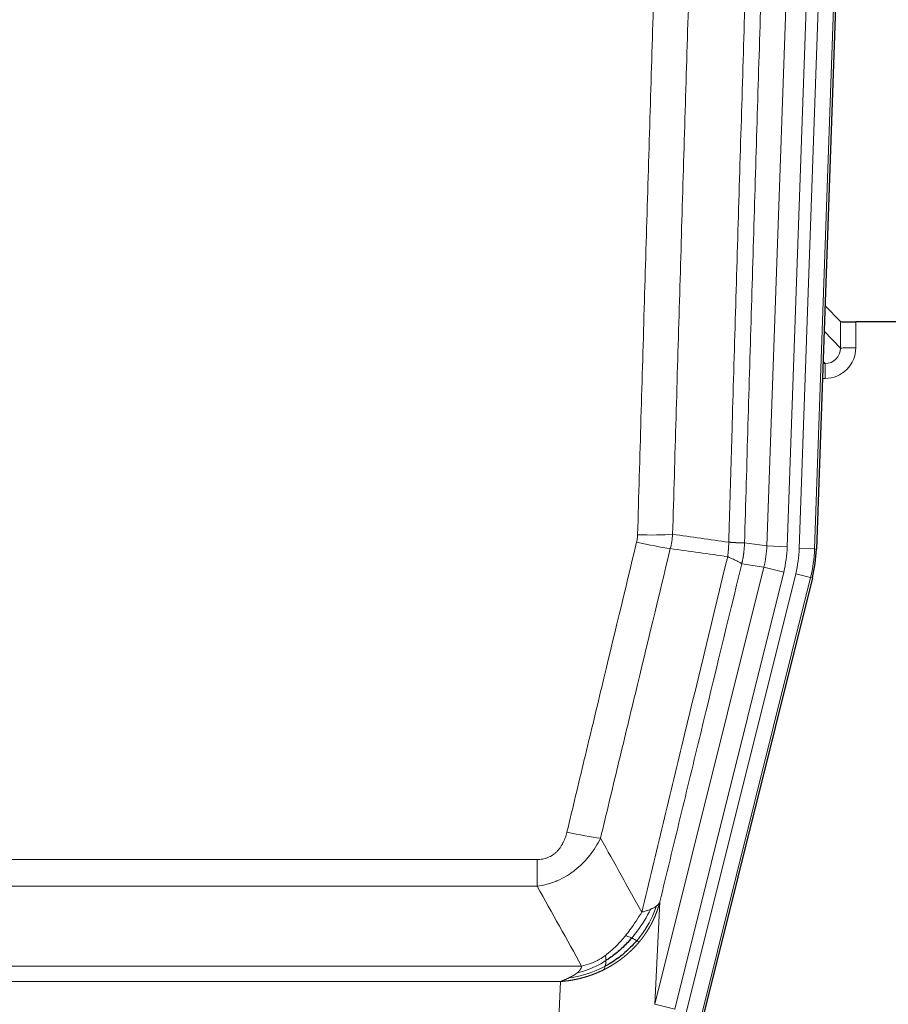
# Model space of a CAD drawing. Header units: inches. Extents: x 0 to 29700, y -16 to 21000.
# Tile 50 of 235: x 6945 to 7115, y 8452 to 8645. Entities that reach past the tile are written whole.
import ezdxf

# ---------------------------------------------------------------- set-up
doc = ezdxf.new("R2010")
doc.units = ezdxf.units.IN
doc.layers.add('1', color=7, linetype='Continuous', true_color=0xffffff)

msp = doc.modelspace()

# ---------------------------------------------------------------- linework, layer by layer
at = {"layer": '1', "color": 110, "linetype": 'Continuous', "lineweight": 13}
for p, q in [((7097.304, 8541.143), (7110.414, 8916.586)), ((7113.408, 8916.481), (7100.298, 8541.038)), ((7090.964, 8541.612), (7104.031, 8915.783)), ((7108.023, 8915.644), (7094.956, 8541.473)), ((7105.376, 8580.357), (7105.365, 8585.588)), ((7108.364, 8585.486), (7108.374, 8580.439)), ((7102.162, 8583.685), (7105.376, 8580.357)), ((7101.941, 8577.349), (7102.383, 8577.349)), ((7102.383, 8577.349), (7101.956, 8577.792)), ((7102.383, 8577.349), (7102.383, 8574.43)), ((7102.383, 8574.43), (7101.839, 8574.43)), ((7086.588, 8542.227), (7090.964, 8541.612)), ((7090.964, 8541.612), (7094.956, 8541.473)), ((7100.298, 8541.038), (7097.304, 8541.143)), ((7100.298, 8541.038), (7100.671, 8540.986)), ((7090.383, 8537.477), (7086.031, 8538.089)), ((7069.031, 8451.839), (7090.383, 8537.477)), ((7072.907, 8450.873), (7094.259, 8536.511)), ((7074.432, 8447.246), (7096.606, 8536.181)), ((7090.383, 8537.477), (7094.259, 8536.511)), ((7099.513, 8535.456), (7096.606, 8536.181)), ((7099.513, 8535.456), (7077.339, 8446.521)), ((7099.887, 8535.404), (7099.513, 8535.456)), ((6840.596, 8480.194), (7045.938, 8480.194)), ((7045.938, 8474.953), (7045.938, 8480.194)), ((7045.938, 8474.953), (6840.596, 8474.953)), ((7069.989, 8471.894), (7069.031, 8451.839)), ((6831.864, 8459.334), (7054.67, 8459.334)), ((7050.557, 8456.304), (6835.977, 8456.304)), ((7049.588, 8436.025), (7050.557, 8456.304)), ((7072.907, 8450.873), (7069.031, 8451.839))]:
    msp.add_line(p, q, dxfattribs=at)
at = {"layer": '1', "color": 2, "linetype": 'Continuous', "lineweight": 25}
for p, q in [((7113.789, 8916.631), (7100.671, 8540.986)), ((7105.365, 8585.588), (7102.338, 8588.723)), ((7138.267, 8585.486), (7108.364, 8585.486)), ((7099.887, 8535.404), (7077.632, 8446.146))]:
    msp.add_line(p, q, dxfattribs=at)
for centre, major_axis, ratio, start_param, end_param in [((7108.364, 8585.591), (3, 0), 0.0349646, 3.1753451, 4.712515), ((7073.651, 8541.937, 0), (-26.774, 3.763), 0.9986144, 3.0370169, 3.2461684)]:
    msp.add_ellipse(centre, major_axis=major_axis, ratio=ratio, start_param=start_param, end_param=end_param, dxfattribs=at)
at = {"layer": '1', "color": 110, "linetype": 'Continuous', "lineweight": 13}
for centre, major_axis, ratio, start_param, end_param in [((7102.371, 8580.439), (3.237, -5.067), 0.9977321, 5.7157535, 7.2865499), ((7108.374, 8580.36), (-3, -0.006), 0.0261769, 4.7123351, 6.249505), ((7102.371, 8580.36), (1.726, -2.474), 0.9943829, 5.6754356, 7.2462319), ((7065.634, 8544.932), (-9.996, 0.288), 0.1133347, 1.5740649, 2.3314742), ((7065.446, 8543.526), (-9.719, 2.353), 0.1107863, 1.5976112, 2.3432486), ((7070.938, 8542.318), (19.844, -2.789), 0.9980617, 6.1786096, 6.387761), ((7070.938, 8542.318), (23.799, -3.345), 0.9986144, 6.1786096, 6.387761), ((7073.285, 8541.988, 0), (-23.799, 3.345), 0.9986144, 3.0370169, 3.2461684), ((7073.285, 8541.988), (26.766, -3.762), 0.9989218, 6.1786096, 6.387761), ((7051.785, 8486.951), (9.722, -2.342), 0.1329353, 4.744395, 5.4873531)]:
    msp.add_ellipse(centre, major_axis=major_axis, ratio=ratio, start_param=start_param, end_param=end_param, dxfattribs=at)
for points, knots in [([(7083.498, 8542.358), (7083.554, 8544.291), (7083.61, 8546.224), (7083.722, 8550.092), (7083.89, 8555.894), (7084.286, 8569.434), (7084.63, 8581.047), (7085.323, 8604.28), (7086.263, 8635.279), (7087.721, 8681.843), (7088.726, 8712.93), (7089.3, 8730.428), (7089.364, 8732.372), (7089.492, 8736.261), (7089.684, 8742.095), (7090.136, 8755.708), (7090.527, 8767.378), (7090.856, 8777.105), (7090.922, 8779.051), (7091.053, 8782.941), (7091.252, 8788.777), (7091.717, 8802.394), (7092.12, 8814.065), (7092.931, 8837.406), (7094.028, 8868.524), (7095.156, 8899.637), (7095.727, 8915.191)], [0, 0, 0, 0, 0.015625, 0.015625, 0.03125, 0.0625, 0.125, 0.125, 0.25, 0.375, 0.5, 0.5, 0.515625, 0.515625, 0.53125, 0.5625, 0.625, 0.625, 0.640625, 0.640625, 0.65625, 0.6875, 0.75, 0.75, 0.875, 1, 1, 1, 1]), ([(7098.783, 8913.716), (7098.213, 8898.217), (7097.088, 8867.215), (7095.994, 8836.208), (7095.185, 8812.951), (7094.783, 8801.322), (7094.319, 8787.754), (7094.122, 8781.939), (7093.99, 8778.062), (7093.925, 8776.123), (7093.597, 8766.432), (7093.207, 8754.803), (7092.756, 8741.239), (7092.564, 8735.426), (7092.437, 8731.552), (7092.373, 8729.614), (7091.801, 8712.179), (7090.799, 8681.205), (7089.345, 8634.81), (7087.938, 8588.48), (7087.032, 8557.638), (7086.588, 8542.227)], [0, 0, 0, 0, 0.125, 0.25, 0.25, 0.3125, 0.34375, 0.359375, 0.359375, 0.375, 0.375, 0.4375, 0.46875, 0.484375, 0.484375, 0.5, 0.5, 0.625, 0.75, 0.875, 1, 1, 1, 1]), ([(7065.634, 8543.798), (7066.072, 8559.036), (7066.962, 8589.536), (7067.883, 8620.084), (7068.585, 8643.012), (7068.821, 8650.658), (7069.296, 8665.956), (7069.536, 8673.608), (7070.262, 8696.572), (7070.753, 8711.888), (7071.376, 8731.042), (7071.502, 8734.872), (7071.753, 8742.534), (7072.131, 8754.026), (7072.514, 8765.519), (7073.284, 8788.504), (7074.327, 8819.151), (7075.934, 8865.123), (7077.035, 8895.771), (7077.592, 8911.096)], [0, 0, 0, 0, 0.125, 0.25, 0.25, 0.3125, 0.3125, 0.375, 0.375, 0.5, 0.5, 0.53125, 0.53125, 0.5625, 0.625, 0.625, 0.75, 0.875, 1, 1, 1, 1]), ([(7084.476, 8910.752), (7083.917, 8895.447), (7082.815, 8864.837), (7081.206, 8818.922), (7080.162, 8788.313), (7079.39, 8765.357), (7079.007, 8753.878), (7078.628, 8742.4), (7078.377, 8734.748), (7078.251, 8730.922), (7077.627, 8711.793), (7077.135, 8696.496), (7076.409, 8673.56), (7076.169, 8665.918), (7075.692, 8650.639), (7075.456, 8643.003), (7074.753, 8620.103), (7073.831, 8589.593), (7072.94, 8559.131), (7072.501, 8543.912)], [0, 0, 0, 0, 0.125, 0.25, 0.375, 0.375, 0.4375, 0.46875, 0.46875, 0.5, 0.5, 0.625, 0.625, 0.6875, 0.6875, 0.75, 0.75, 0.875, 1, 1, 1, 1]), ([(7065.634, 8543.798), (7065.627, 8543.559), (7065.608, 8543.322), (7065.546, 8542.852), (7065.502, 8542.618), (7065.446, 8542.386)], [0, 0, 0, 0, 0.5, 0.5, 1, 1, 1, 1]), ([(7051.785, 8485.584), (7052.919, 8490.312), (7054.054, 8495.041), (7056.327, 8504.502), (7057.464, 8509.234), (7060.88, 8523.435), (7063.161, 8532.908), (7065.446, 8542.386)], [0, 0, 0, 0, 0.25, 0.25, 0.5, 0.5, 1, 1, 1, 1]), ([(7083.498, 8542.358), (7083.477, 8541.88), (7083.462, 8541.404), (7083.404, 8540.459), (7083.361, 8539.989), (7083.286, 8539.523)], [0, 0, 0, 0, 0.5, 0.5, 1, 1, 1, 1]), ([(7083.498, 8542.358), (7083.511, 8542.356), (7083.536, 8542.354), (7083.574, 8542.351), (7083.612, 8542.348), (7083.651, 8542.345), (7083.689, 8542.342), (7083.727, 8542.339), (7083.766, 8542.336), (7083.804, 8542.333), (7083.843, 8542.33), (7083.882, 8542.327), (7083.921, 8542.324), (7083.96, 8542.321), (7083.999, 8542.318), (7084.038, 8542.315), (7084.077, 8542.312), (7084.116, 8542.309), (7084.155, 8542.307), (7084.194, 8542.304), (7084.234, 8542.301), (7084.273, 8542.299), (7084.312, 8542.296), (7084.351, 8542.293), (7084.391, 8542.291), (7084.43, 8542.288), (7084.469, 8542.286), (7084.508, 8542.283), (7084.547, 8542.281), (7084.586, 8542.279), (7084.625, 8542.276), (7084.664, 8542.274), (7084.703, 8542.272), (7084.741, 8542.269), (7084.78, 8542.267), (7084.818, 8542.265), (7084.857, 8542.263), (7084.895, 8542.261), (7084.933, 8542.259), (7084.971, 8542.257), (7085.009, 8542.255), (7085.047, 8542.253), (7085.084, 8542.251), (7085.121, 8542.25), (7085.159, 8542.248), (7085.195, 8542.246), (7085.232, 8542.245), (7085.269, 8542.243), (7085.305, 8542.241), (7085.341, 8542.24), (7085.376, 8542.238), (7085.412, 8542.237), (7085.447, 8542.236), (7085.482, 8542.234), (7085.517, 8542.233), (7085.551, 8542.232), (7085.585, 8542.231), (7085.618, 8542.23), (7085.652, 8542.229), (7085.687, 8542.228), (7085.724, 8542.227), (7085.762, 8542.226), (7085.8, 8542.225), (7085.836, 8542.224), (7085.872, 8542.223), (7085.907, 8542.222), (7085.942, 8542.221), (7085.975, 8542.221), (7086.008, 8542.22), (7086.039, 8542.22), (7086.07, 8542.219), (7086.1, 8542.219), (7086.129, 8542.218), (7086.158, 8542.218), (7086.185, 8542.218), (7086.212, 8542.218), (7086.238, 8542.217), (7086.262, 8542.217), (7086.286, 8542.217), (7086.31, 8542.217), (7086.332, 8542.217), (7086.353, 8542.217), (7086.374, 8542.218), (7086.393, 8542.218), (7086.412, 8542.218), (7086.43, 8542.218), (7086.447, 8542.219), (7086.463, 8542.219), (7086.479, 8542.22), (7086.493, 8542.22), (7086.506, 8542.221), (7086.519, 8542.221), (7086.531, 8542.222), (7086.542, 8542.222), (7086.552, 8542.223), (7086.561, 8542.224), (7086.569, 8542.225), (7086.576, 8542.225), (7086.582, 8542.226), (7086.586, 8542.227), (7086.588, 8542.227)], [0, 0, 0, 0, 0.0069372, 0.0139334, 0.0209887, 0.028103, 0.0352764, 0.0425088, 0.0498003, 0.0571509, 0.0645605, 0.0720292, 0.0795569, 0.0871437, 0.0947896, 0.1024945, 0.1102584, 0.1180815, 0.1259636, 0.1339048, 0.141905, 0.1499643, 0.1580827, 0.1662601, 0.1744966, 0.1827922, 0.1911468, 0.1995605, 0.2080333, 0.2165651, 0.225156, 0.233806, 0.2425151, 0.2512832, 0.2601104, 0.2689967, 0.277942, 0.2869465, 0.29601, 0.3051325, 0.3143142, 0.3235549, 0.3328547, 0.3422136, 0.3516315, 0.3611085, 0.3706446, 0.3802398, 0.3898941, 0.3996074, 0.4093798, 0.4192113, 0.4291019, 0.4390515, 0.4490602, 0.459128, 0.4692549, 0.4794409, 0.4896859, 0.4999901, 0.5124905, 0.524991, 0.5374914, 0.5499918, 0.5624922, 0.5749926, 0.587493, 0.5999934, 0.6124937, 0.6249941, 0.6374944, 0.6499948, 0.6624951, 0.6749954, 0.6874957, 0.699996, 0.7124963, 0.7249966, 0.7374968, 0.7499971, 0.7624973, 0.7749976, 0.7874978, 0.799998, 0.8124982, 0.8249984, 0.8374986, 0.8499988, 0.8624989, 0.8749991, 0.8874992, 0.8999993, 0.9124995, 0.9249996, 0.9374997, 0.9499998, 0.9624998, 0.9749999, 0.9875, 1, 1, 1, 1]), ([(7086.588, 8542.227), (7086.587, 8542.214), (7086.586, 8542.167), (7086.582, 8542.065), (7086.576, 8541.899), (7086.564, 8541.669), (7086.545, 8541.376), (7086.517, 8541.019), (7086.475, 8540.6), (7086.431, 8540.242), (7086.392, 8539.966), (7086.367, 8539.795), (7086.341, 8539.628), (7086.314, 8539.466), (7086.287, 8539.308), (7086.259, 8539.155), (7086.231, 8539.006), (7086.202, 8538.862), (7086.174, 8538.722), (7086.145, 8538.587), (7086.117, 8538.456), (7086.088, 8538.33), (7086.06, 8538.208), (7086.041, 8538.128), (7086.031, 8538.089)], [0, 0, 0, 0, 0.0092499, 0.0337179, 0.073404, 0.128308, 0.1984299, 0.2837694, 0.3843264, 0.5001005, 0.5424888, 0.5838484, 0.6241794, 0.6634821, 0.7017567, 0.7390032, 0.7752221, 0.8104134, 0.8445775, 0.8777146, 0.909825, 0.9409091, 0.9709673, 1, 1, 1, 1]), ([(7072.043, 8541.113), (7069.755, 8531.647), (7067.471, 8522.188), (7064.051, 8508.007), (7062.912, 8503.281), (7060.637, 8493.833), (7059.501, 8489.11), (7058.365, 8484.389)], [0, 0, 0, 0, 0.5, 0.5, 0.75, 0.75, 1, 1, 1, 1]), ([(7066.432, 8469.88), (7067.83, 8475.675), (7069.23, 8481.471), (7072.032, 8493.07), (7073.435, 8498.871), (7077.648, 8516.283), (7080.464, 8527.899), (7083.286, 8539.523)], [0, 0, 0, 0, 0.25, 0.25, 0.5, 0.5, 1, 1, 1, 1]), ([(7086.031, 8538.089), (7083.346, 8527.041), (7080.666, 8516), (7076.655, 8499.451), (7075.32, 8493.937), (7072.652, 8482.912), (7071.32, 8477.402), (7069.989, 8471.894)], [0, 0, 0, 0, 0.5, 0.5, 0.75, 0.75, 1, 1, 1, 1]), ([(7083.286, 8539.523), (7083.695, 8539.331), (7084.068, 8539.157), (7084.726, 8538.847), (7085.012, 8538.71), (7085.483, 8538.473), (7085.669, 8538.373), (7085.932, 8538.206), (7086.01, 8538.14), (7086.031, 8538.089)], [0, 0, 0, 0, 0.25, 0.25, 0.5, 0.5, 0.75, 0.75, 1, 1, 1, 1]), ([(7051.785, 8485.584), (7051.764, 8485.497), (7051.742, 8485.409), (7051.696, 8485.235), (7051.672, 8485.148), (7051.596, 8484.889), (7051.542, 8484.718), (7051.424, 8484.38), (7051.361, 8484.213), (7051.224, 8483.884), (7051.151, 8483.721), (7050.993, 8483.399), (7050.909, 8483.241), (7050.774, 8483.008), (7050.728, 8482.931), (7050.631, 8482.778), (7050.581, 8482.702), (7050.428, 8482.478), (7050.32, 8482.333), (7050.092, 8482.055), (7049.972, 8481.92), (7049.782, 8481.727), (7049.685, 8481.633), (7049.584, 8481.542), (7049.516, 8481.482), (7049.481, 8481.452), (7049.307, 8481.306), (7049.163, 8481.197), (7048.716, 8480.895), (7048.399, 8480.726), (7047.979, 8480.556), (7047.893, 8480.524), (7047.72, 8480.465), (7047.634, 8480.437), (7047.372, 8480.362), (7047.196, 8480.321), (7046.841, 8480.257), (7046.662, 8480.233), (7046.302, 8480.201), (7046.121, 8480.194), (7045.938, 8480.194)], [0, 0, 0, 0, 0.03125, 0.03125, 0.0625, 0.0625, 0.125, 0.125, 0.1875, 0.1875, 0.25, 0.25, 0.3125, 0.3125, 0.34375, 0.34375, 0.375, 0.375, 0.4375, 0.4375, 0.5, 0.5, 0.53125, 0.546875, 0.546875, 0.5625, 0.5625, 0.625, 0.625, 0.75, 0.75, 0.78125, 0.78125, 0.8125, 0.8125, 0.875, 0.875, 0.9375, 0.9375, 1, 1, 1, 1]), ([(7058.365, 8484.389), (7058.068, 8483.779), (7057.741, 8483.187), (7057.028, 8482.043), (7056.642, 8481.491), (7056.014, 8480.695), (7055.742, 8480.37), (7055.456, 8480.053), (7055.341, 8479.928), (7055.283, 8479.865), (7055.108, 8479.679), (7054.989, 8479.557), (7054.387, 8478.957), (7053.877, 8478.507), (7053.205, 8477.986), (7053.069, 8477.884), (7052.862, 8477.734), (7052.792, 8477.684), (7052.653, 8477.586), (7052.583, 8477.538), (7052.23, 8477.299), (7051.944, 8477.118), (7051.067, 8476.604), (7050.463, 8476.3), (7049.759, 8476.003), (7049.68, 8475.97), (7049.523, 8475.907), (7049.444, 8475.876), (7049.206, 8475.784), (7049.046, 8475.726), (7048.567, 8475.559), (7048.244, 8475.458), (7047.269, 8475.188), (7046.609, 8475.05), (7045.938, 8474.953)], [0, 0, 0, 0, 0.125, 0.125, 0.25, 0.25, 0.3125, 0.328125, 0.328125, 0.34375, 0.34375, 0.375, 0.375, 0.5, 0.5, 0.53125, 0.53125, 0.546875, 0.546875, 0.5625, 0.5625, 0.625, 0.625, 0.75, 0.75, 0.765625, 0.765625, 0.78125, 0.78125, 0.8125, 0.8125, 0.875, 0.875, 1, 1, 1, 1]), ([(7069.35, 8471.112), (7068.737, 8469.299), (7067.842, 8467.52), (7066.312, 8465.338), (7065.902, 8464.808), (7065.467, 8464.298)], [0, 0, 0, 0, 0.75, 0.75, 1, 1, 1, 1]), ([(7069.989, 8471.894), (7069.983, 8471.872), (7069.971, 8471.826), (7069.953, 8471.757), (7069.935, 8471.689), (7069.916, 8471.622), (7069.898, 8471.554), (7069.879, 8471.487), (7069.86, 8471.42), (7069.841, 8471.353), (7069.822, 8471.287), (7069.802, 8471.221), (7069.783, 8471.155), (7069.763, 8471.09), (7069.743, 8471.025), (7069.723, 8470.96), (7069.703, 8470.895), (7069.682, 8470.831), (7069.662, 8470.767), (7069.641, 8470.703), (7069.62, 8470.64), (7069.599, 8470.577), (7069.578, 8470.514), (7069.557, 8470.452), (7069.536, 8470.39), (7069.514, 8470.328), (7069.492, 8470.266), (7069.471, 8470.205), (7069.449, 8470.144), (7069.427, 8470.083), (7069.405, 8470.023), (7069.383, 8469.962), (7069.36, 8469.903), (7069.338, 8469.843), (7069.315, 8469.784), (7069.293, 8469.725), (7069.27, 8469.666), (7069.247, 8469.608), (7069.224, 8469.55), (7069.201, 8469.492), (7069.178, 8469.434), (7069.155, 8469.377), (7069.132, 8469.32), (7069.108, 8469.263), (7069.085, 8469.207), (7069.061, 8469.151), (7069.037, 8469.095), (7069.014, 8469.04), (7068.99, 8468.985), (7068.966, 8468.93), (7068.942, 8468.875), (7068.918, 8468.821), (7068.894, 8468.767), (7068.87, 8468.713), (7068.846, 8468.659), (7068.822, 8468.606), (7068.797, 8468.553), (7068.773, 8468.501), (7068.749, 8468.448), (7068.724, 8468.396), (7068.7, 8468.345), (7068.675, 8468.293), (7068.65, 8468.242), (7068.626, 8468.191), (7068.601, 8468.14), (7068.576, 8468.09), (7068.552, 8468.04), (7068.527, 8467.99), (7068.502, 8467.941), (7068.477, 8467.891), (7068.452, 8467.842), (7068.427, 8467.794), (7068.402, 8467.745), (7068.377, 8467.697), (7068.352, 8467.649), (7068.327, 8467.602), (7068.302, 8467.555), (7068.277, 8467.508), (7068.252, 8467.461), (7068.227, 8467.414), (7068.202, 8467.368), (7068.177, 8467.322), (7068.152, 8467.277), (7068.127, 8467.231), (7068.102, 8467.186), (7068.077, 8467.141), (7068.052, 8467.097), (7068.027, 8467.052), (7068.002, 8467.008), (7067.977, 8466.965), (7067.952, 8466.921), (7067.927, 8466.878), (7067.901, 8466.835), (7067.876, 8466.792), (7067.851, 8466.75), (7067.826, 8466.708), (7067.802, 8466.666), (7067.777, 8466.624), (7067.752, 8466.583), (7067.727, 8466.542), (7067.702, 8466.501), (7067.677, 8466.461), (7067.652, 8466.42), (7067.627, 8466.38), (7067.603, 8466.34), (7067.578, 8466.301), (7067.553, 8466.262), (7067.529, 8466.223), (7067.504, 8466.184), (7067.479, 8466.145), (7067.455, 8466.107), (7067.43, 8466.069), (7067.406, 8466.031), (7067.382, 8465.994), (7067.357, 8465.957), (7067.333, 8465.92), (7067.309, 8465.883), (7067.285, 8465.846), (7067.26, 8465.81), (7067.236, 8465.774), (7067.212, 8465.738), (7067.188, 8465.703), (7067.164, 8465.668), (7067.14, 8465.633), (7067.117, 8465.598), (7067.093, 8465.563), (7067.069, 8465.529), (7067.046, 8465.495), (7067.022, 8465.461), (7066.999, 8465.428), (7066.975, 8465.395), (7066.952, 8465.362), (7066.929, 8465.329), (7066.906, 8465.296), (7066.882, 8465.264), (7066.859, 8465.232), (7066.836, 8465.2), (7066.814, 8465.168), (7066.791, 8465.137), (7066.768, 8465.106), (7066.745, 8465.075), (7066.723, 8465.044), (7066.7, 8465.014), (7066.678, 8464.984), (7066.656, 8464.954), (7066.634, 8464.924), (7066.611, 8464.894), (7066.589, 8464.865), (7066.567, 8464.836), (7066.546, 8464.807), (7066.524, 8464.779), (7066.502, 8464.75), (7066.481, 8464.722), (7066.459, 8464.694), (7066.438, 8464.667), (7066.417, 8464.639), (7066.395, 8464.612), (7066.374, 8464.585), (7066.353, 8464.558), (7066.333, 8464.531), (7066.312, 8464.505), (7066.291, 8464.479), (7066.271, 8464.453), (7066.25, 8464.427), (7066.23, 8464.402), (7066.21, 8464.377), (7066.19, 8464.352), (7066.17, 8464.327), (7066.15, 8464.302), (7066.13, 8464.278), (7066.11, 8464.254), (7066.091, 8464.23), (7066.071, 8464.206), (7066.052, 8464.182), (7066.033, 8464.159), (7066.014, 8464.136), (7065.995, 8464.113), (7065.976, 8464.09), (7065.963, 8464.075), (7065.957, 8464.068)], [0, 0, 0, 0, 0.0080212, 0.0160154, 0.0239827, 0.0319231, 0.0398365, 0.0477229, 0.0555824, 0.0634149, 0.0712205, 0.0789992, 0.0867509, 0.0944756, 0.1021734, 0.1098443, 0.1174881, 0.1251051, 0.1326951, 0.1402581, 0.1477942, 0.1553034, 0.1627856, 0.1702408, 0.1776691, 0.1850704, 0.1924448, 0.1997923, 0.2071128, 0.2144063, 0.2216729, 0.2289126, 0.2361253, 0.243311, 0.2504698, 0.2576016, 0.2647065, 0.2717845, 0.2788355, 0.2858595, 0.2928566, 0.2998268, 0.30677, 0.3136862, 0.3205755, 0.3274379, 0.3342733, 0.3410817, 0.3478632, 0.3546178, 0.3613454, 0.3680461, 0.3747198, 0.3813665, 0.3879863, 0.3945792, 0.4011451, 0.4076841, 0.4141961, 0.4206811, 0.4271393, 0.4335704, 0.4399746, 0.4463519, 0.4527022, 0.4590256, 0.465322, 0.4715915, 0.477834, 0.4840496, 0.4902382, 0.4963999, 0.5025346, 0.5086424, 0.5147232, 0.5207771, 0.526804, 0.532804, 0.5387771, 0.5447232, 0.5506423, 0.5565345, 0.5623997, 0.568238, 0.5740494, 0.5798338, 0.5855912, 0.5913217, 0.5970253, 0.6027019, 0.6083515, 0.6139742, 0.61957, 0.6251388, 0.6306807, 0.6361956, 0.6416836, 0.6471446, 0.6525787, 0.6579858, 0.663366, 0.6687192, 0.6740455, 0.6793448, 0.6846172, 0.6898627, 0.6950812, 0.7002727, 0.7054373, 0.710575, 0.7156857, 0.7207694, 0.7258262, 0.7308561, 0.735859, 0.740835, 0.745784, 0.7507061, 0.7556012, 0.7604694, 0.7653107, 0.7701249, 0.7749123, 0.7796727, 0.7844061, 0.7891127, 0.7937922, 0.7984448, 0.8030705, 0.8076692, 0.812241, 0.8167858, 0.8213037, 0.8257947, 0.8302587, 0.8346957, 0.8391058, 0.843489, 0.8478452, 0.8521745, 0.8564768, 0.8607522, 0.8650006, 0.8692221, 0.8734166, 0.8775842, 0.8817249, 0.8858386, 0.8899254, 0.8939852, 0.8980181, 0.902024, 0.906003, 0.909955, 0.9138802, 0.9177783, 0.9216495, 0.9254938, 0.9293111, 0.9331015, 0.936865, 0.9406015, 0.944311, 0.9479937, 0.9516493, 0.9552781, 0.9588799, 0.9624547, 0.9660026, 0.9695236, 0.9730176, 0.9764847, 0.9799249, 0.9833381, 0.9867243, 0.9900837, 0.993416, 0.9967215, 1, 1, 1, 1]), ([(7069.35, 8471.112), (7069.311, 8471.081), (7069.27, 8471.051), (7069.103, 8470.932), (7068.964, 8470.845), (7068.66, 8470.677), (7068.496, 8470.596), (7068.261, 8470.491), (7068.201, 8470.465), (7068.139, 8470.44)], [0, 0, 0, 0, 0.125, 0.125, 0.5, 0.5, 0.875, 0.875, 1, 1, 1, 1]), ([(7069.989, 8471.894), (7069.905, 8471.686), (7069.763, 8471.486), (7069.5, 8471.234), (7069.428, 8471.172), (7069.35, 8471.112)], [0, 0, 0, 0, 0.75, 0.75, 1, 1, 1, 1]), ([(7066.432, 8469.88), (7065.739, 8468.74), (7064.973, 8467.552), (7063.846, 8466.022), (7063.556, 8465.644), (7063.257, 8465.274)], [0, 0, 0, 0, 0.75, 0.75, 1, 1, 1, 1]), ([(7068.139, 8470.44), (7067.441, 8468.974), (7066.57, 8467.52), (7065.209, 8465.701), (7064.853, 8465.257), (7064.481, 8464.825)], [0, 0, 0, 0, 0.75, 0.75, 1, 1, 1, 1]), ([(7068.139, 8470.44), (7068.017, 8470.388), (7067.889, 8470.338), (7067.556, 8470.216), (7067.345, 8470.145), (7066.904, 8470.009), (7066.673, 8469.944), (7066.432, 8469.88)], [0, 0, 0, 0, 0.25, 0.25, 0.625, 0.625, 1, 1, 1, 1]), ([(7063.257, 8465.274), (7063.107, 8465.089), (7062.956, 8464.905), (7062.342, 8464.182), (7061.862, 8463.66), (7060.868, 8462.679), (7060.353, 8462.22), (7059.646, 8461.661), (7059.468, 8461.526), (7059.288, 8461.395)], [0, 0, 0, 0, 0.125, 0.125, 0.5, 0.5, 0.875, 0.875, 1, 1, 1, 1]), ([(7064.481, 8464.825), (7064.383, 8464.873), (7064.281, 8464.921), (7064.024, 8465.035), (7063.867, 8465.099), (7063.556, 8465.205), (7063.403, 8465.248), (7063.257, 8465.274)], [0, 0, 0, 0, 0.25, 0.25, 0.625, 0.625, 1, 1, 1, 1]), ([(7065.467, 8464.298), (7065.436, 8464.315), (7065.404, 8464.333), (7065.269, 8464.408), (7065.156, 8464.471), (7064.907, 8464.607), (7064.771, 8464.679), (7064.579, 8464.776), (7064.531, 8464.801), (7064.481, 8464.825)], [0, 0, 0, 0, 0.125, 0.125, 0.5, 0.5, 0.875, 0.875, 1, 1, 1, 1]), ([(7065.957, 8464.068), (7065.942, 8464.05), (7065.913, 8464.015), (7065.869, 8463.963), (7065.825, 8463.91), (7065.78, 8463.858), (7065.736, 8463.807), (7065.691, 8463.755), (7065.646, 8463.704), (7065.601, 8463.652), (7065.557, 8463.602), (7065.511, 8463.551), (7065.466, 8463.5), (7065.421, 8463.45), (7065.376, 8463.4), (7065.33, 8463.35), (7065.285, 8463.301), (7065.239, 8463.251), (7065.193, 8463.202), (7065.148, 8463.153), (7065.102, 8463.104), (7065.056, 8463.056), (7065.01, 8463.008), (7064.964, 8462.96), (7064.917, 8462.912), (7064.871, 8462.864), (7064.825, 8462.817), (7064.778, 8462.769), (7064.732, 8462.723), (7064.685, 8462.676), (7064.638, 8462.629), (7064.592, 8462.583), (7064.545, 8462.537), (7064.498, 8462.491), (7064.451, 8462.445), (7064.404, 8462.4), (7064.357, 8462.355), (7064.309, 8462.31), (7064.262, 8462.265), (7064.215, 8462.22), (7064.167, 8462.176), (7064.12, 8462.132), (7064.073, 8462.088), (7064.025, 8462.044), (7063.977, 8462), (7063.93, 8461.957), (7063.882, 8461.914), (7063.834, 8461.871), (7063.786, 8461.828), (7063.738, 8461.786), (7063.69, 8461.744), (7063.642, 8461.702), (7063.594, 8461.66), (7063.546, 8461.618), (7063.498, 8461.577), (7063.45, 8461.536), (7063.402, 8461.495), (7063.353, 8461.454), (7063.305, 8461.413), (7063.257, 8461.373), (7063.208, 8461.333), (7063.16, 8461.293), (7063.111, 8461.253), (7063.063, 8461.214), (7063.014, 8461.174), (7062.966, 8461.135), (7062.917, 8461.096), (7062.868, 8461.058), (7062.82, 8461.019), (7062.771, 8460.981), (7062.722, 8460.943), (7062.673, 8460.905), (7062.624, 8460.867), (7062.576, 8460.83), (7062.527, 8460.793), (7062.478, 8460.755), (7062.429, 8460.719), (7062.38, 8460.682), (7062.331, 8460.645), (7062.282, 8460.609), (7062.233, 8460.573), (7062.184, 8460.537), (7062.135, 8460.502), (7062.086, 8460.466), (7062.037, 8460.431), (7061.988, 8460.396), (7061.939, 8460.361), (7061.89, 8460.326), (7061.84, 8460.292), (7061.791, 8460.257), (7061.742, 8460.223), (7061.693, 8460.189), (7061.644, 8460.156), (7061.595, 8460.122), (7061.546, 8460.089), (7061.496, 8460.056), (7061.447, 8460.023), (7061.398, 8459.99), (7061.349, 8459.957), (7061.3, 8459.925), (7061.25, 8459.893), (7061.201, 8459.861), (7061.152, 8459.829), (7061.103, 8459.798), (7061.054, 8459.766), (7061.005, 8459.735), (7060.955, 8459.704), (7060.906, 8459.673), (7060.857, 8459.642), (7060.808, 8459.612), (7060.759, 8459.582), (7060.71, 8459.551), (7060.661, 8459.521), (7060.611, 8459.492), (7060.562, 8459.462), (7060.513, 8459.433), (7060.464, 8459.404), (7060.415, 8459.375), (7060.366, 8459.346), (7060.317, 8459.317), (7060.268, 8459.289), (7060.219, 8459.26), (7060.17, 8459.232), (7060.121, 8459.204), (7060.072, 8459.176), (7060.023, 8459.149), (7059.975, 8459.121), (7059.926, 8459.094), (7059.877, 8459.067), (7059.828, 8459.04), (7059.779, 8459.013), (7059.73, 8458.987), (7059.682, 8458.961), (7059.633, 8458.934), (7059.584, 8458.908), (7059.536, 8458.882), (7059.487, 8458.857), (7059.438, 8458.831), (7059.39, 8458.806), (7059.341, 8458.781), (7059.293, 8458.756), (7059.244, 8458.731), (7059.196, 8458.706), (7059.148, 8458.682), (7059.099, 8458.657), (7059.051, 8458.633), (7059.003, 8458.609), (7058.971, 8458.593), (7058.954, 8458.585)], [0, 0, 0, 0, 0.0076941, 0.0153765, 0.0230472, 0.0307061, 0.0383534, 0.045989, 0.0536129, 0.061225, 0.0688255, 0.0764143, 0.0839914, 0.0915567, 0.0991104, 0.1066524, 0.1141827, 0.1217013, 0.1292082, 0.1367034, 0.1441869, 0.1516588, 0.1591189, 0.1665674, 0.1740041, 0.1814292, 0.1888426, 0.1962444, 0.2036344, 0.2110128, 0.2183794, 0.2257344, 0.2330778, 0.2404094, 0.2477294, 0.2550377, 0.2623343, 0.2696193, 0.2768926, 0.2841542, 0.2914041, 0.2986424, 0.305869, 0.313084, 0.3202872, 0.3274789, 0.3346588, 0.3418271, 0.3489838, 0.3561287, 0.3632621, 0.3703837, 0.3774937, 0.3845921, 0.3916788, 0.3987539, 0.4058173, 0.412869, 0.4199092, 0.4269376, 0.4339544, 0.4409596, 0.4479532, 0.454935, 0.4619053, 0.4688639, 0.4758109, 0.4827462, 0.4896699, 0.496582, 0.5034825, 0.5103713, 0.5172485, 0.524114, 0.5309679, 0.5378102, 0.5446409, 0.55146, 0.5582674, 0.5650632, 0.5718474, 0.57862, 0.5853809, 0.5921303, 0.598868, 0.6055941, 0.6123087, 0.6190116, 0.6257029, 0.6323825, 0.6390506, 0.6457071, 0.652352, 0.6589853, 0.665607, 0.672217, 0.6788155, 0.6854024, 0.6919777, 0.6985414, 0.7050935, 0.7116341, 0.718163, 0.7246804, 0.7311862, 0.7376804, 0.744163, 0.750634, 0.7570935, 0.7635413, 0.7699776, 0.7764024, 0.7828155, 0.7892171, 0.7956072, 0.8019856, 0.8083525, 0.8147079, 0.8210516, 0.8273839, 0.8337045, 0.8400136, 0.8463112, 0.8525972, 0.8588716, 0.8651345, 0.8713859, 0.8776257, 0.8838539, 0.8900706, 0.8962758, 0.9024695, 0.9086516, 0.9148221, 0.9209812, 0.9271287, 0.9332646, 0.9393891, 0.945502, 0.9516034, 0.9576933, 0.9637717, 0.9698385, 0.9758938, 0.9819376, 0.9879699, 0.9939907, 1, 1, 1, 1]), ([(7065.957, 8464.068), (7065.886, 8464.081), (7065.787, 8464.125), (7065.585, 8464.233), (7065.529, 8464.264), (7065.467, 8464.298)], [0, 0, 0, 0, 0.75, 0.75, 1, 1, 1, 1]), ([(7059.288, 8461.395), (7058.927, 8461.134), (7058.56, 8460.892), (7057.066, 8460.012), (7055.89, 8459.547), (7054.67, 8459.334)], [0, 0, 0, 0, 0.25, 0.25, 1, 1, 1, 1]), ([(7059.438, 8460.413), (7059.44, 8460.512), (7059.438, 8460.609), (7059.425, 8460.843), (7059.409, 8460.977), (7059.36, 8461.213), (7059.328, 8461.316), (7059.288, 8461.395)], [0, 0, 0, 0, 0.25, 0.25, 0.625, 0.625, 1, 1, 1, 1]), ([(7059.269, 8459.298), (7058.691, 8458.987), (7058.103, 8458.706), (7055.73, 8457.701), (7053.9, 8457.218), (7052.128, 8456.995)], [0, 0, 0, 0, 0.25, 0.25, 1, 1, 1, 1]), ([(7059.438, 8460.413), (7058.98, 8460.121), (7058.516, 8459.85), (7056.646, 8458.857), (7055.209, 8458.316), (7053.799, 8457.996)], [0, 0, 0, 0, 0.25, 0.25, 1, 1, 1, 1]), ([(7053.799, 8457.996), (7053.807, 8458.002), (7053.823, 8458.015), (7053.846, 8458.035), (7053.87, 8458.055), (7053.893, 8458.074), (7053.915, 8458.094), (7053.938, 8458.114), (7053.96, 8458.134), (7053.981, 8458.154), (7054.003, 8458.174), (7054.024, 8458.194), (7054.044, 8458.214), (7054.065, 8458.234), (7054.085, 8458.254), (7054.104, 8458.274), (7054.124, 8458.294), (7054.143, 8458.314), (7054.161, 8458.334), (7054.18, 8458.354), (7054.198, 8458.375), (7054.215, 8458.395), (7054.233, 8458.415), (7054.25, 8458.435), (7054.266, 8458.456), (7054.283, 8458.476), (7054.299, 8458.496), (7054.314, 8458.516), (7054.33, 8458.537), (7054.345, 8458.557), (7054.359, 8458.578), (7054.374, 8458.598), (7054.388, 8458.618), (7054.401, 8458.639), (7054.415, 8458.659), (7054.428, 8458.679), (7054.44, 8458.7), (7054.453, 8458.72), (7054.465, 8458.741), (7054.477, 8458.761), (7054.488, 8458.782), (7054.499, 8458.802), (7054.51, 8458.823), (7054.52, 8458.843), (7054.53, 8458.863), (7054.54, 8458.884), (7054.549, 8458.904), (7054.558, 8458.925), (7054.567, 8458.945), (7054.575, 8458.966), (7054.583, 8458.986), (7054.591, 8459.007), (7054.599, 8459.027), (7054.606, 8459.048), (7054.612, 8459.068), (7054.619, 8459.089), (7054.625, 8459.109), (7054.631, 8459.13), (7054.636, 8459.15), (7054.641, 8459.17), (7054.646, 8459.191), (7054.65, 8459.211), (7054.654, 8459.232), (7054.658, 8459.252), (7054.661, 8459.273), (7054.665, 8459.293), (7054.667, 8459.313), (7054.669, 8459.327), (7054.67, 8459.334)], [0, 0, 0, 0, 0.0185022, 0.0368847, 0.0551481, 0.073293, 0.0913199, 0.1092294, 0.1270222, 0.1446988, 0.1622598, 0.1797059, 0.1970378, 0.2142561, 0.2313614, 0.2483544, 0.265236, 0.2820066, 0.2986672, 0.3152184, 0.331661, 0.3479958, 0.3642235, 0.380345, 0.3963611, 0.4122725, 0.4280803, 0.4437851, 0.459388, 0.4748898, 0.4902915, 0.5055939, 0.5207981, 0.535905, 0.5509156, 0.565831, 0.5806521, 0.5953801, 0.6100159, 0.6245607, 0.6390157, 0.6533819, 0.6676604, 0.6818526, 0.6959596, 0.7099825, 0.7239227, 0.7377815, 0.75156, 0.7652597, 0.7788818, 0.7924277, 0.8058989, 0.8192966, 0.8326224, 0.8458776, 0.8590638, 0.8721825, 0.8852351, 0.8982233, 0.9111485, 0.9240124, 0.9368166, 0.9495628, 0.9622525, 0.9748874, 0.9874694, 1, 1, 1, 1]), ([(7058.954, 8458.585), (7058.988, 8458.644), (7059.027, 8458.713), (7059.109, 8458.875), (7059.152, 8458.967), (7059.219, 8459.142), (7059.245, 8459.218), (7059.269, 8459.298)], [0, 0, 0, 0, 0.375, 0.375, 0.75, 0.75, 1, 1, 1, 1]), ([(7059.269, 8459.298), (7059.281, 8459.338), (7059.293, 8459.379), (7059.337, 8459.548), (7059.366, 8459.684), (7059.41, 8459.969), (7059.425, 8460.117), (7059.435, 8460.315), (7059.437, 8460.364), (7059.438, 8460.413)], [0, 0, 0, 0, 0.125, 0.125, 0.5, 0.5, 0.875, 0.875, 1, 1, 1, 1]), ([(7058.954, 8458.585), (7058.933, 8458.575), (7058.889, 8458.553), (7058.824, 8458.522), (7058.759, 8458.49), (7058.694, 8458.459), (7058.629, 8458.428), (7058.564, 8458.397), (7058.499, 8458.367), (7058.434, 8458.337), (7058.369, 8458.307), (7058.304, 8458.277), (7058.239, 8458.248), (7058.173, 8458.219), (7058.108, 8458.19), (7058.043, 8458.161), (7057.978, 8458.133), (7057.913, 8458.104), (7057.847, 8458.076), (7057.782, 8458.049), (7057.717, 8458.021), (7057.652, 8457.994), (7057.586, 8457.967), (7057.521, 8457.94), (7057.456, 8457.914), (7057.391, 8457.887), (7057.325, 8457.861), (7057.26, 8457.835), (7057.195, 8457.81), (7057.13, 8457.784), (7057.065, 8457.759), (7056.999, 8457.734), (7056.934, 8457.71), (7056.869, 8457.685), (7056.804, 8457.661), (7056.739, 8457.637), (7056.673, 8457.613), (7056.608, 8457.59), (7056.543, 8457.567), (7056.478, 8457.544), (7056.413, 8457.521), (7056.348, 8457.498), (7056.283, 8457.476), (7056.218, 8457.454), (7056.153, 8457.432), (7056.088, 8457.41), (7056.023, 8457.389), (7055.958, 8457.367), (7055.893, 8457.346), (7055.828, 8457.326), (7055.763, 8457.305), (7055.698, 8457.285), (7055.633, 8457.265), (7055.569, 8457.245), (7055.504, 8457.225), (7055.439, 8457.206), (7055.375, 8457.186), (7055.31, 8457.167), (7055.245, 8457.149), (7055.181, 8457.13), (7055.116, 8457.112), (7055.052, 8457.093), (7054.987, 8457.075), (7054.923, 8457.058), (7054.858, 8457.04), (7054.794, 8457.023), (7054.73, 8457.006), (7054.665, 8456.989), (7054.601, 8456.972), (7054.537, 8456.956), (7054.473, 8456.939), (7054.409, 8456.923), (7054.345, 8456.908), (7054.281, 8456.892), (7054.217, 8456.877), (7054.153, 8456.861), (7054.089, 8456.846), (7054.025, 8456.831), (7053.961, 8456.817), (7053.898, 8456.802), (7053.834, 8456.788), (7053.771, 8456.774), (7053.707, 8456.76), (7053.644, 8456.747), (7053.58, 8456.733), (7053.517, 8456.72), (7053.453, 8456.707), (7053.39, 8456.694), (7053.327, 8456.682), (7053.264, 8456.669), (7053.201, 8456.657), (7053.138, 8456.645), (7053.075, 8456.633), (7053.012, 8456.621), (7052.949, 8456.61), (7052.886, 8456.599), (7052.824, 8456.588), (7052.761, 8456.577), (7052.699, 8456.566), (7052.636, 8456.555), (7052.574, 8456.545), (7052.511, 8456.535), (7052.449, 8456.525), (7052.387, 8456.515), (7052.325, 8456.506), (7052.263, 8456.496), (7052.201, 8456.487), (7052.139, 8456.478), (7052.077, 8456.469), (7052.015, 8456.46), (7051.954, 8456.452), (7051.892, 8456.444), (7051.83, 8456.435), (7051.769, 8456.427), (7051.708, 8456.42), (7051.646, 8456.412), (7051.585, 8456.405), (7051.524, 8456.397), (7051.463, 8456.39), (7051.402, 8456.383), (7051.341, 8456.377), (7051.28, 8456.37), (7051.219, 8456.363), (7051.159, 8456.357), (7051.098, 8456.351), (7051.038, 8456.345), (7050.977, 8456.34), (7050.917, 8456.334), (7050.857, 8456.329), (7050.797, 8456.323), (7050.737, 8456.318), (7050.677, 8456.313), (7050.617, 8456.308), (7050.577, 8456.305), (7050.557, 8456.304)], [0, 0, 0, 0, 0.0081592, 0.0163092, 0.0244501, 0.0325819, 0.0407045, 0.0488181, 0.0569225, 0.0650178, 0.0731041, 0.0811812, 0.0892493, 0.0973083, 0.1053581, 0.113399, 0.1214307, 0.1294534, 0.137467, 0.1454716, 0.1534671, 0.1614536, 0.169431, 0.1773994, 0.1853588, 0.1933091, 0.2012504, 0.2091827, 0.217106, 0.2250203, 0.2329256, 0.2408219, 0.2487092, 0.2565875, 0.2644568, 0.2723172, 0.2801686, 0.288011, 0.2958444, 0.303669, 0.3114845, 0.3192911, 0.3270888, 0.3348775, 0.3426574, 0.3504282, 0.3581902, 0.3659433, 0.3736874, 0.3814227, 0.389149, 0.3968665, 0.4045751, 0.4122748, 0.4199656, 0.4276476, 0.4353206, 0.4429849, 0.4506403, 0.4582868, 0.4659245, 0.4735534, 0.4811734, 0.4887846, 0.496387, 0.5039805, 0.5115653, 0.5191413, 0.5267084, 0.5342668, 0.5418164, 0.5493572, 0.5568893, 0.5644125, 0.5719271, 0.5794328, 0.5869298, 0.5944181, 0.6018976, 0.6093684, 0.6168305, 0.6242839, 0.6317285, 0.6391644, 0.6465917, 0.6540102, 0.6614201, 0.6688212, 0.6762137, 0.6835975, 0.6909727, 0.6983392, 0.705697, 0.7130462, 0.7203868, 0.7277187, 0.735042, 0.7423567, 0.7496628, 0.7569603, 0.7642491, 0.7715294, 0.7788011, 0.7860642, 0.7933187, 0.8005646, 0.807802, 0.8150309, 0.8222512, 0.8294629, 0.8366661, 0.8438608, 0.851047, 0.8582246, 0.8653938, 0.8725544, 0.8797065, 0.8868502, 0.8939854, 0.9011121, 0.9082303, 0.9153401, 0.9224414, 0.9295343, 0.9366187, 0.9436947, 0.9507623, 0.9578214, 0.9648722, 0.9719145, 0.9789485, 0.985974, 0.9929912, 1, 1, 1, 1]), ([(7050.557, 8456.304), (7050.562, 8456.306), (7050.573, 8456.311), (7050.589, 8456.318), (7050.606, 8456.325), (7050.623, 8456.332), (7050.64, 8456.34), (7050.658, 8456.347), (7050.676, 8456.355), (7050.695, 8456.363), (7050.714, 8456.371), (7050.733, 8456.379), (7050.753, 8456.387), (7050.773, 8456.396), (7050.794, 8456.404), (7050.815, 8456.413), (7050.836, 8456.422), (7050.858, 8456.431), (7050.88, 8456.44), (7050.903, 8456.45), (7050.926, 8456.459), (7050.949, 8456.469), (7050.973, 8456.479), (7050.997, 8456.489), (7051.021, 8456.5), (7051.046, 8456.51), (7051.072, 8456.521), (7051.097, 8456.532), (7051.123, 8456.543), (7051.15, 8456.554), (7051.177, 8456.566), (7051.204, 8456.577), (7051.232, 8456.589), (7051.26, 8456.601), (7051.288, 8456.614), (7051.317, 8456.626), (7051.346, 8456.639), (7051.376, 8456.652), (7051.406, 8456.665), (7051.437, 8456.678), (7051.467, 8456.692), (7051.499, 8456.706), (7051.53, 8456.72), (7051.562, 8456.734), (7051.595, 8456.748), (7051.627, 8456.763), (7051.661, 8456.778), (7051.694, 8456.793), (7051.728, 8456.809), (7051.762, 8456.824), (7051.797, 8456.84), (7051.832, 8456.857), (7051.868, 8456.873), (7051.904, 8456.89), (7051.94, 8456.907), (7051.977, 8456.924), (7052.014, 8456.941), (7052.052, 8456.959), (7052.089, 8456.977), (7052.115, 8456.989), (7052.128, 8456.995)], [0, 0, 0, 0, 0.0121901, 0.0245516, 0.0370849, 0.0497905, 0.0626689, 0.0757204, 0.0889455, 0.1023447, 0.1159182, 0.1296666, 0.14359, 0.1576889, 0.1719636, 0.1864145, 0.2010418, 0.2158458, 0.2308268, 0.2459852, 0.261321, 0.2768347, 0.2925265, 0.3083966, 0.3244452, 0.3406727, 0.357079, 0.3736646, 0.3904296, 0.4073742, 0.4244986, 0.4418029, 0.4592875, 0.4769523, 0.4947976, 0.5128236, 0.5310305, 0.5494183, 0.5679872, 0.5867374, 0.605669, 0.6247822, 0.644077, 0.6635537, 0.6832123, 0.7030529, 0.7230758, 0.7432809, 0.7636685, 0.7842385, 0.8049912, 0.8259267, 0.8470449, 0.8683461, 0.8898303, 0.9114976, 0.9333482, 0.955382, 0.9775993, 1, 1, 1, 1]), ([(7052.128, 8456.995), (7052.142, 8457.002), (7052.17, 8457.016), (7052.212, 8457.036), (7052.252, 8457.056), (7052.292, 8457.075), (7052.33, 8457.094), (7052.367, 8457.113), (7052.404, 8457.131), (7052.439, 8457.149), (7052.473, 8457.167), (7052.506, 8457.184), (7052.538, 8457.201), (7052.57, 8457.217), (7052.6, 8457.233), (7052.628, 8457.248), (7052.656, 8457.263), (7052.683, 8457.277), (7052.709, 8457.291), (7052.734, 8457.304), (7052.757, 8457.317), (7052.78, 8457.33), (7052.802, 8457.341), (7052.822, 8457.353), (7052.841, 8457.363), (7052.86, 8457.374), (7052.877, 8457.383), (7052.894, 8457.392), (7052.909, 8457.401), (7052.923, 8457.409), (7052.936, 8457.416), (7052.948, 8457.423), (7052.959, 8457.429), (7052.969, 8457.435), (7052.978, 8457.44), (7052.986, 8457.444), (7052.993, 8457.448), (7052.998, 8457.452), (7053.003, 8457.454), (7053.016, 8457.462), (7053.036, 8457.474), (7053.065, 8457.491), (7053.094, 8457.508), (7053.122, 8457.525), (7053.15, 8457.542), (7053.178, 8457.559), (7053.205, 8457.576), (7053.232, 8457.593), (7053.259, 8457.61), (7053.285, 8457.627), (7053.311, 8457.644), (7053.337, 8457.66), (7053.362, 8457.677), (7053.387, 8457.694), (7053.412, 8457.71), (7053.436, 8457.727), (7053.46, 8457.743), (7053.484, 8457.759), (7053.507, 8457.776), (7053.53, 8457.792), (7053.553, 8457.808), (7053.575, 8457.824), (7053.597, 8457.84), (7053.619, 8457.856), (7053.64, 8457.872), (7053.661, 8457.888), (7053.682, 8457.903), (7053.702, 8457.919), (7053.722, 8457.934), (7053.742, 8457.95), (7053.761, 8457.965), (7053.78, 8457.98), (7053.793, 8457.99), (7053.799, 8457.996)], [0, 0, 0, 0, 0.0247661, 0.0489206, 0.0724636, 0.0953949, 0.1177147, 0.1394229, 0.1605195, 0.1810045, 0.2008779, 0.2201398, 0.23879, 0.2568287, 0.2742558, 0.2910713, 0.3072753, 0.3228676, 0.3378484, 0.3522176, 0.3659752, 0.3791212, 0.3916556, 0.4035785, 0.4148897, 0.4255894, 0.4356775, 0.445154, 0.454019, 0.4622723, 0.4699141, 0.4769443, 0.4833629, 0.48917, 0.4943654, 0.4989493, 0.5029216, 0.5062824, 0.5090316, 0.5111692, 0.5284651, 0.5456049, 0.5625886, 0.5794163, 0.5960881, 0.612604, 0.6289642, 0.6451687, 0.6612176, 0.6771111, 0.6928491, 0.7084319, 0.7238594, 0.7391318, 0.7542492, 0.7692118, 0.7840195, 0.7986726, 0.8131712, 0.8275153, 0.8417051, 0.8557408, 0.8696224, 0.8833501, 0.8969241, 0.9103445, 0.9236114, 0.936725, 0.9496856, 0.9624932, 0.975148, 0.9876502, 1, 1, 1, 1])]:
    msp.add_open_spline(points, degree=3, knots=knots, dxfattribs=at)
for points in [[(7072.501, 8543.912), (7072.461, 8543.439), (7072.344, 8542.499), (7072.155, 8541.572), (7072.043, 8541.113)], [(7072.501, 8543.912), (7076.168, 8543.396), (7079.833, 8542.878), (7083.498, 8542.358)], [(7083.286, 8539.523), (7079.539, 8540.055), (7075.791, 8540.585), (7072.043, 8541.113)], [(7058.365, 8484.389), (7061.069, 8479.558), (7063.758, 8474.721), (7066.432, 8469.88)], [(7054.67, 8459.334), (7051.777, 8464.546), (7048.866, 8469.752), (7045.938, 8474.953)]]:
    msp.add_open_spline(points, degree=3, dxfattribs=at)
at = {"layer": '1', "color": 2, "linetype": 'Continuous', "lineweight": 25}
for points in [[(7064.481, 8464.825), (7064.296, 8464.609), (7064.106, 8464.396), (7063.334, 8463.56), (7062.724, 8462.964), (7061.455, 8461.853), (7060.795, 8461.337), (7059.894, 8460.711), (7059.667, 8460.56), (7059.438, 8460.413)], [(7065.467, 8464.298), (7065.25, 8464.043), (7065.026, 8463.792), (7064.108, 8462.812), (7063.366, 8462.125), (7061.802, 8460.865), (7060.978, 8460.293), (7059.845, 8459.615), (7059.558, 8459.453), (7059.269, 8459.298)]]:
    msp.add_open_spline(points, degree=3, knots=[0, 0, 0, 0, 0.125, 0.125, 0.5, 0.5, 0.875, 0.875, 1, 1, 1, 1], dxfattribs=at)

doc.saveas('drawing.dxf')
